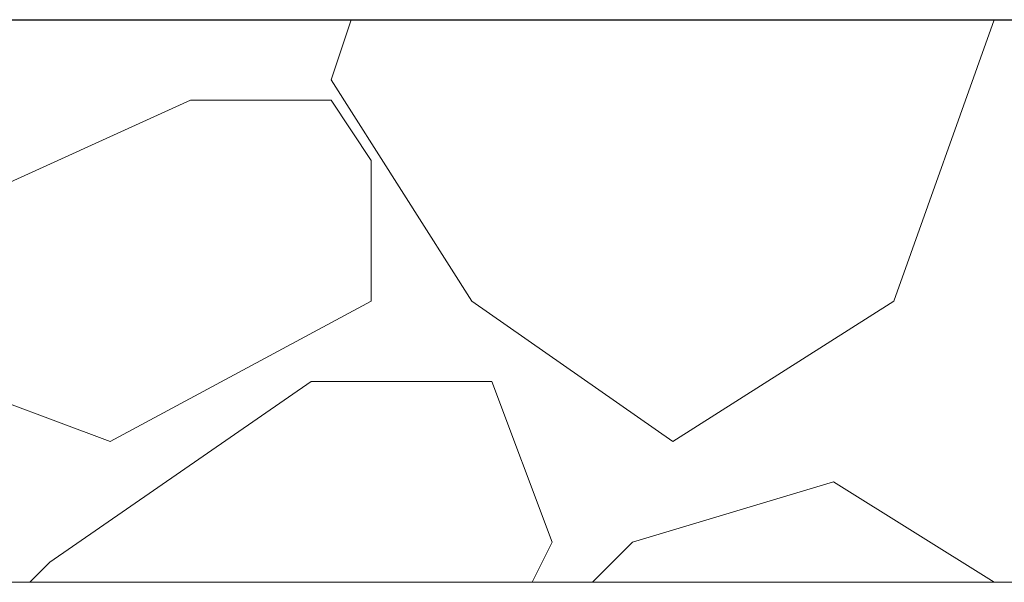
# Model space of a CAD drawing. Header units: metres. Extents: x 5.7 to 89.8, y 4 to 63.5.
# Tile 90 of 256: x 20.888 to 21.36, y 45.389 to 45.658. Entities that reach past the tile are written whole.
import ezdxf

# ---------------------------------------------------------------- set-up
doc = ezdxf.new("R2010")
doc.units = ezdxf.units.M
doc.header["$MEASUREMENT"] = 0
for name, color, linetype in [('PDF17_hatch', 7, 'Continuous'), ('PDF17_hatch-borshi', 7, 'Continuous'), ('PDF17_kaff', 7, 'Continuous')]:
    doc.layers.add(name, color=color, linetype=linetype)

msp = doc.modelspace()

# ---------------------------------------------------------------- linework, layer by layer
at = {"layer": 'PDF17_hatch', "lineweight": 25}
for points in [[(20.97033, 45.65831), (20.97996, 45.65831)], [(20.97996, 45.65831), (20.97996, 45.65831)], [(21.13406, 45.65831), (21.13406, 45.65831)]]:
    msp.add_lwpolyline(points, dxfattribs=at)
at = {"layer": 'PDF17_hatch-borshi', "lineweight": 18}
for points in [[(21.04738, 45.65831), (21.03775, 45.62942), (21.10517, 45.52347), (21.20148, 45.45605), (21.30742, 45.52347), (21.35558, 45.65831)], [(20.89328, 45.38864), (20.90291, 45.39827), (21.02812, 45.48495), (21.1148, 45.48495), (21.14369, 45.4079), (21.13406, 45.38864)], [(21.16296, 45.38864), (21.18222, 45.4079), (21.27853, 45.43679), (21.35558, 45.38864)]]:
    msp.add_lwpolyline(points, dxfattribs=at)
msp.add_lwpolyline([(21.03775, 45.61978), (20.97033, 45.61978), (20.86439, 45.57163), (20.85476, 45.48495), (20.93181, 45.45605), (21.05701, 45.52347), (21.05701, 45.59089)], close=True, dxfattribs=at)
at = {"layer": 'PDF17_kaff', "lineweight": 30}
msp.add_lwpolyline([(11.29098, 45.65831), (21.82751, 45.65831)], dxfattribs=at)
at = {"layer": 'PDF17_kaff', "lineweight": 20}
msp.add_lwpolyline([(11.31024, 45.38864), (21.53857, 45.38864)], dxfattribs=at)

doc.saveas('drawing.dxf')
